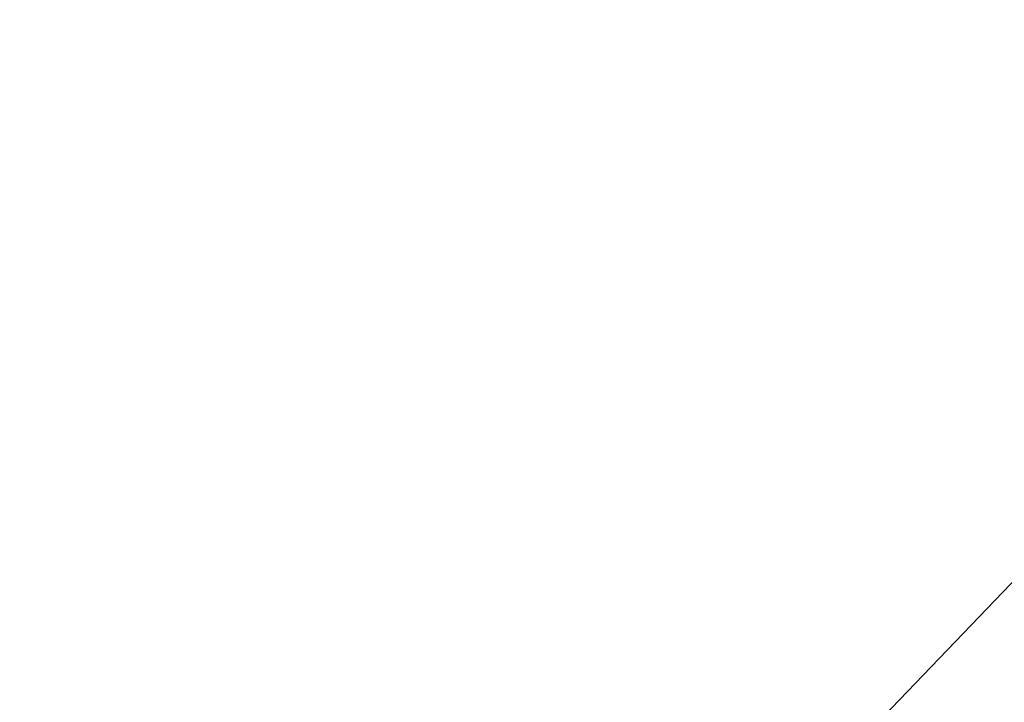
# Model space of a CAD drawing. Header units: millimetres. Extents: x -5 to 485, y -5 to 485.
# Tile 198 of 256: x 71.10993 to 71.11937, y 64.17327 to 64.17981. Entities that reach past the tile are written whole.
import ezdxf

# ---------------------------------------------------------------- set-up
doc = ezdxf.new("R2010")
doc.units = ezdxf.units.MM
doc.header["$LTSCALE"] = 25.4
doc.layers.get('0').update_dxf_attribs({"true_color": 0xff5454})

# ---------------------------------------------------------------- blocks, each defined once
blk = doc.blocks.new('AGNES-ROUND-LED-8205-8208-8187-8184.STL#2')
at = {"color": 18, "true_color": 0x000000}
mesh = blk.add_polyface(dxfattribs=at)
corners = [(71.1236267, 64.1787796, -32.6450043), (57.7932014, 78.5851898, -33.0110321), (57.5192261, 78.3424683, -32.6450043), (71.3771896, 64.4427719, -33.0110321)]
mesh.append_faces([[corners[k] for k in face] for face in [(0, 1, 2), (1, 0, 3)]], dxfattribs={"vtx0": -1, "color": 18})
mesh = blk.add_polyface(dxfattribs=at)
corners = [(71.0308228, 64.0821609, -32.1450081), (85.8236237, 51.1557312, -32.6450043), (71.1236267, 64.1787796, -32.6450043), (85.738884, 51.0519447, -32.1450081)]
mesh.append_faces([[corners[k] for k in face] for face in [(0, 1, 2), (1, 0, 3)]], dxfattribs={"vtx0": -1, "color": 18})

msp = doc.modelspace()

# ---------------------------------------------------------------- block references
at = {"color": 0}
msp.add_blockref('AGNES-ROUND-LED-8205-8208-8187-8184.STL#2', (0, 0), dxfattribs=at)

doc.saveas('drawing.dxf')
